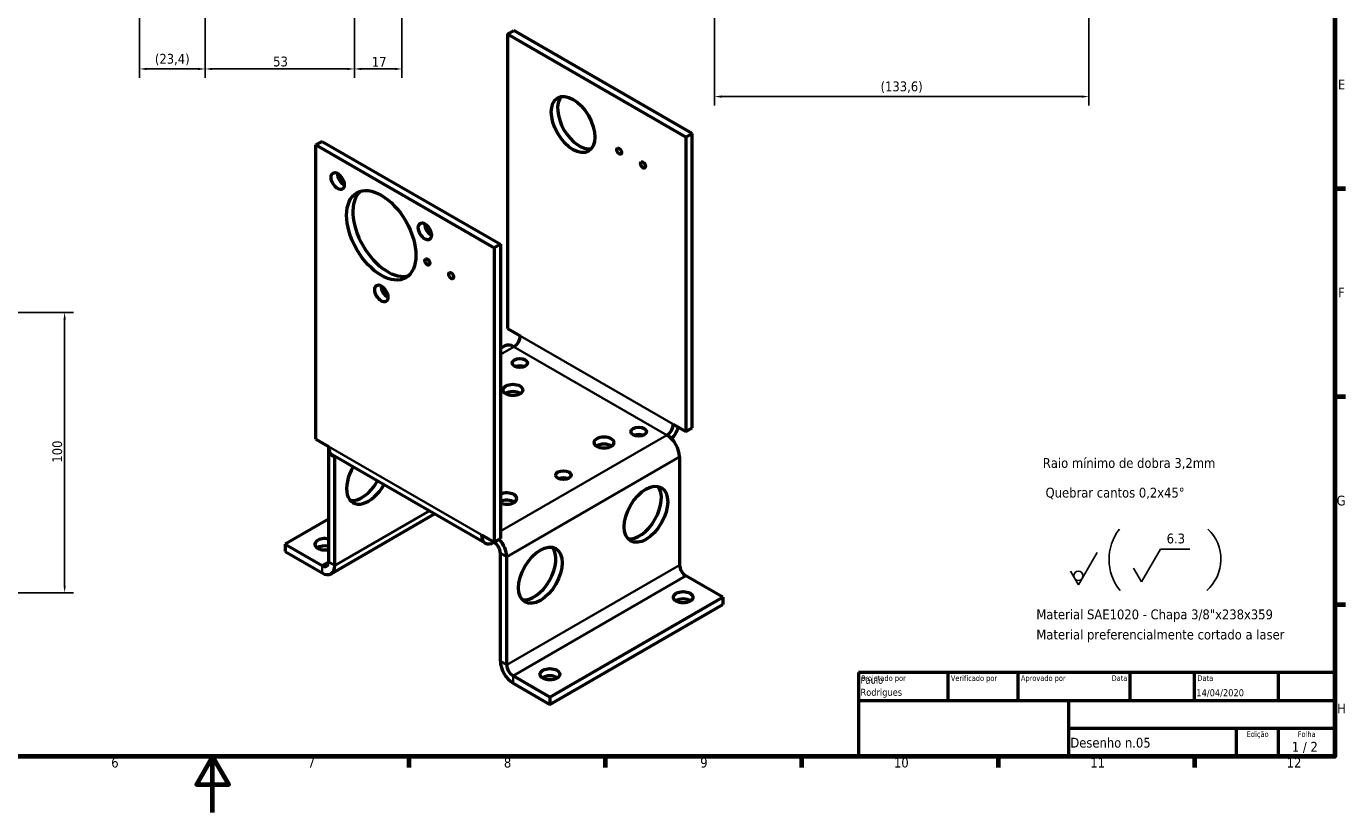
# Model space of a CAD drawing. Header units: millimetres. Extents: x 0 to 841, y 0 to 594.
# Tile 3 of 4: x 354 to 825, y 0 to 281. Entities that reach past the tile are written whole.
import ezdxf
from ezdxf.enums import TextEntityAlignment as Align

# ---------------------------------------------------------------- set-up
doc = ezdxf.new("R2010")
doc.units = ezdxf.units.MM
for name, color, linetype, lineweight in [('Borda (ISO)', 7, 'Continuous', 70), ('Dimensão (ISO)', 7, 'Continuous', 25), ('Estreito visível (ISO)', 7, 'Continuous', 35), ('Geometria de rascunho (ISO)', 7, 'Continuous', 25), ('Símbolo (ISO)', 7, 'Continuous', 25), ('Título (ISO)', 7, 'Continuous', 50), ('Visível (ISO)', 7, 'Continuous', 50)]:
    doc.layers.add(name, color=color, linetype=linetype, lineweight=lineweight)
doc.styles.add('Estilo de texto13', font='tahoma.ttf')
doc.styles.add('Estilo de texto14', font='tahoma.ttf')
doc.styles.add('Texto da nota (ISO)', font='tahoma.ttf')
doc.dimstyles.new('Padrão (ISO)', dxfattribs={"dimtxt": 3.5, "dimasz": 2.5, "dimexe": 3.175, "dimexo": 0, "dimgap": 0.762, "dimtad": 1, "dimrnd": 1e-08, "dimzin": 0, "dimtxsty": 'Texto da nota (ISO)', "dimcen": 0.09, "dimdle": 10, "dimclrd": 256, "dimclre": 256, "dimclrt": 256, "dimazin": 0, "dimtfac": 1.001486, "dimtmove": 0, "dimatfit": 3, "dimfxl": 1, "dimtolj": 1, "dimtzin": 0, "dimlwd": -1, "dimlwe": -1, "dimarcsym": 0})

# ---------------------------------------------------------------- blocks, each defined once
blk = doc.blocks.new('Bordas Borda padrão')
at = {"layer": 'Borda (ISO)'}
for p, q in [((821, 222.75), (824.9, 222.75)), ((821, 148.5), (824.9, 148.5)), ((821, 74.25), (824.9, 74.25)), ((490.58, 20), (490.58, 16.1)), ((560.67, 20), (560.67, 16.1)), ((630.75, 20), (630.75, 16.1)), ((700.83, 20), (700.83, 16.1)), ((770.92, 20), (770.92, 16.1))]:
    blk.add_line(p, q, dxfattribs=at)
at = {"layer": 'Borda (ISO)', "flags": 128}
for points in [[(20, 20), (20, 574), (821, 574), (821, 20), (20, 20)], [(420.5, 0), (420.5, 20), (414.73, 10), (426.27, 10), (420.5, 20)]]:
    blk.add_lwpolyline(points, dxfattribs=at)
at = {"layer": 'Borda (ISO)', "char_height": 3.5, "attachment_point": 7, "style": 'Texto da nota (ISO)'}
for s, insert in [('E', (822.15, 258.13)), ('F', (822.24, 183.88)), ('G', (821.7, 109.56)), ('H', (821.87, 35.38)), ('6', (384.34, 16.03)), ('7', (454.46, 16.1)), ('8', (524.48, 16.02)), ('9', (594.55, 16.03)), ('10', (663.69, 16.03)), ('11', (733.77, 16.1)), ('12', (803.86, 16.1))]:
    blk.add_mtext(s, dxfattribs=dict(at, insert=insert))
blk = doc.blocks.new('Blocos de títulos ISO')
at = {"layer": 'Título (ISO)'}
for p, q in [((270.07, 130), (100.07, 130)), ((100.07, 130), (100.07, 100)), ((132.07, 120), (132.07, 130)), ((157.07, 120), (157.07, 130)), ((197.07, 120), (197.07, 130)), ((220.07, 120), (220.07, 130)), ((250.07, 120), (250.07, 130)), ((270.07, 100), (270.07, 130)), ((100.07, 120), (270.07, 120)), ((175.07, 120), (175.07, 100)), ((270.07, 110), (175.07, 110)), ((235.07, 100), (235.07, 110)), ((250.07, 100), (250.07, 110)), ((100.07, 100), (270.07, 100))]:
    blk.add_line(p, q, dxfattribs=at)
at = {"layer": 'Título (ISO)', "style": 'Estilo de texto14'}
for s, p in [('Projetado por', (101.07, 129)), ('Verificado por', (133.07, 129)), ('Aprovado por', (158.07, 129)), ('Data', (221.07, 129))]:
    blk.add_text(s, height=2, dxfattribs=at).set_placement(p, align=Align.TOP_LEFT)
blk.add_text('Data', height=2, dxfattribs=at).set_placement((196.07, 129), align=Align.TOP_RIGHT)
for s, p in [('Edição', (242.57, 109)), ('Folha', (260.07, 109))]:
    blk.add_text(s, height=2, dxfattribs=at).set_placement(p, align=Align.TOP_CENTER)
at = {"layer": 'Título (ISO)', "style": 'Texto da nota (ISO)'}
blk.add_text('1 / 2 ', height=3.5, dxfattribs=at).set_placement((260.07, 103.5), align=Align.MIDDLE_CENTER)
at = {"layer": 'Título (ISO)'}
for tag, p, height, style in [('AUTOR_001', (100.82, 125.99), 2.5, 'Estilo de texto13'), ('AUTOR_002', (100.82, 121.71), 2.5, 'Estilo de texto13'), ('DATA_DE_CRIAÇÃO_001', (220.69, 121.54), 2.5, 'Estilo de texto13'), ('NÚMERO_DA_PEÇA_001', (175.72, 103.21), 3.5, 'Texto da nota (ISO)')]:
    blk.add_attdef(tag, p, '', height=height, dxfattribs=dict(at, style=style))
at = {"layer": 'Título (ISO)', "style": 'Estilo de texto13'}
for tag, p in [('VERIFICADO_POR', (133.07, 121)), ('APROVADO_POR_ENG.', (158.07, 121))]:
    blk.add_attdef(tag, text='', height=2.5, dxfattribs=at).set_placement(p, align=Align.BOTTOM_LEFT)
blk.add_attdef('DATA_DE_APROVAÇÃO_DA_ENG.', text='', height=2.5, dxfattribs=at).set_placement((196.07, 121), align=Align.BOTTOM_RIGHT)
at = {"layer": 'Título (ISO)', "style": 'Texto da nota (ISO)'}
for tag, p in [('TÍTULO', (222.57, 115)), ('EMPRESA', (137.41, 109.96)), ('NÚMERO_DE_REVISÃO', (242.57, 103.5))]:
    blk.add_attdef(tag, text='', height=3.5, dxfattribs=at).set_placement(p, align=Align.MIDDLE_CENTER)
blk = doc.blocks.new('*D17')
at = {"layer": 'Defpoints', "color": 0, "transparency": 16777216}
for p in [(255.7, 178.49), (255.7, 78.49), (367.7, 78.49)]:
    blk.add_point(p, dxfattribs=at)
at = {"layer": 'Dimensão (ISO)', "transparency": 16777216}
for p, q in [((255.7, 178.49), (370.87, 178.49)), ((367.7, 175.99), (367.7, 80.99)), ((255.7, 78.49), (370.87, 78.49))]:
    blk.add_line(p, q, dxfattribs=at)
for points in [[(367.28, 175.99), (368.11, 175.99), (367.7, 178.49)], [(367.28, 80.99), (368.11, 80.99), (367.7, 78.49)]]:
    blk.add_solid(points, dxfattribs=at)
at = {"layer": 'Dimensão (ISO)', "transparency": 16777216, "insert": (363.29, 124.91), "char_height": 3.5, "attachment_point": 1, "rotation": 90, "style": 'Texto da nota (ISO)'}
blk.add_mtext('\\A1;100', dxfattribs=at)
blk = doc.blocks.new('*D43')
at = {"layer": 'Defpoints', "color": 0, "transparency": 16777216}
for p in [(394.47, 367.56), (417.84, 341.42), (394.47, 265.42)]:
    blk.add_point(p, dxfattribs=at)
at = {"layer": 'Dimensão (ISO)', "transparency": 16777216}
for p, q in [((394.47, 367.56), (394.47, 262.25)), ((417.84, 341.42), (417.84, 262.25)), ((415.34, 265.42), (396.97, 265.42))]:
    blk.add_line(p, q, dxfattribs=at)
for points in [[(396.97, 265.84), (396.97, 265.01), (394.47, 265.42)], [(415.34, 265.84), (415.34, 265.01), (417.84, 265.42)]]:
    blk.add_solid(points, dxfattribs=at)
at = {"layer": 'Dimensão (ISO)', "transparency": 16777216, "insert": (399.9, 270.81), "char_height": 3.5, "attachment_point": 1, "style": 'Texto da nota (ISO)'}
blk.add_mtext('\\A1;(23,4)', dxfattribs=at)
blk = doc.blocks.new('*D44')
at = {"layer": 'Defpoints', "color": 0, "transparency": 16777216}
for p in [(417.84, 341.42), (471.1, 341.45), (471.1, 265.42)]:
    blk.add_point(p, dxfattribs=at)
at = {"layer": 'Dimensão (ISO)', "transparency": 16777216}
for p, q in [((417.84, 341.42), (417.84, 262.25)), ((471.1, 341.45), (471.1, 262.25)), ((420.34, 265.42), (468.6, 265.42))]:
    blk.add_line(p, q, dxfattribs=at)
for points in [[(420.34, 265.84), (420.34, 265.01), (417.84, 265.42)], [(468.6, 265.84), (468.6, 265.01), (471.1, 265.42)]]:
    blk.add_solid(points, dxfattribs=at)
at = {"layer": 'Dimensão (ISO)', "transparency": 16777216, "insert": (442.13, 269.83), "char_height": 3.5, "attachment_point": 1, "style": 'Texto da nota (ISO)'}
blk.add_mtext('\\A1;53', dxfattribs=at)
blk = doc.blocks.new('*D45')
at = {"layer": 'Defpoints', "color": 0, "transparency": 16777216}
for p in [(471.1, 341.45), (488.1, 310.75), (488.1, 265.42)]:
    blk.add_point(p, dxfattribs=at)
at = {"layer": 'Dimensão (ISO)', "transparency": 16777216}
for p, q in [((471.1, 341.45), (471.1, 262.25)), ((488.1, 310.75), (488.1, 262.25)), ((473.6, 265.42), (485.6, 265.42))]:
    blk.add_line(p, q, dxfattribs=at)
for points in [[(473.6, 265.84), (473.6, 265.01), (471.1, 265.42)], [(485.6, 265.84), (485.6, 265.01), (488.1, 265.42)]]:
    blk.add_solid(points, dxfattribs=at)
at = {"layer": 'Dimensão (ISO)', "transparency": 16777216, "insert": (477.33, 269.7), "char_height": 3.5, "attachment_point": 1, "style": 'Texto da nota (ISO)'}
blk.add_mtext('\\A1;17', dxfattribs=at)
blk = doc.blocks.new('Identificador de textura de superfície1')
at = {"layer": 'Símbolo (ISO)'}
for p, q in [((729.54, 81.24), (736.25, 92.87)), ((726.71, 86.14), (729.54, 81.24))]:
    blk.add_line(p, q, dxfattribs=at)
blk.add_circle((729.54, 84.51), 1.63, dxfattribs=at)
blk = doc.blocks.new('Identificador de textura de superfície2')
at = {"layer": 'Símbolo (ISO)'}
for p, q in [((752.08, 82.37), (758.79, 93.99)), ((758.79, 93.99), (769.29, 93.99)), ((749.25, 87.27), (752.08, 82.37))]:
    blk.add_line(p, q, dxfattribs=at)
at = {"layer": 'Símbolo (ISO)', "insert": (761.02, 96.02), "char_height": 3.5, "attachment_point": 7, "style": 'Texto da nota (ISO)'}
blk.add_mtext('6.3', dxfattribs=at)
blk = doc.blocks.new('*D64')
at = {"layer": 'Defpoints', "color": 0, "transparency": 16777216}
for p in [(599.67, 304.38), (733.3, 304.38), (733.3, 255.56)]:
    blk.add_point(p, dxfattribs=at)
at = {"layer": 'Dimensão (ISO)', "transparency": 16777216}
for p, q in [((599.67, 304.38), (599.67, 252.39)), ((733.3, 304.38), (733.3, 252.39)), ((602.17, 255.56), (730.8, 255.56))]:
    blk.add_line(p, q, dxfattribs=at)
for points in [[(602.17, 255.98), (602.17, 255.15), (599.67, 255.56)], [(730.8, 255.98), (730.8, 255.15), (733.3, 255.56)]]:
    blk.add_solid(points, dxfattribs=at)
at = {"layer": 'Dimensão (ISO)', "transparency": 16777216, "insert": (658.91, 260.95), "char_height": 3.5, "attachment_point": 1, "style": 'Texto da nota (ISO)'}
blk.add_mtext('\\A1;(133,6)', dxfattribs=at)

msp = doc.modelspace()

# ---------------------------------------------------------------- linework, layer by layer
at = {"layer": 'Estreito visível (ISO)'}
for p, q in [((530.292, 170.186), (584.923, 138.645)), ((528.04, 166.286), (523.221, 163.503)), ((582.671, 134.744), (528.04, 166.286)), ((523.221, 100.421), (582.671, 134.744)), ((461.834, 130.662), (516.465, 99.121)), ((464.086, 126.761), (461.834, 128.061)), ((464.472, 126.984), (464.086, 126.761)), ((587.176, 126.943), (525.473, 91.319)), ((464.086, 88.173), (497.89, 107.69)), ((459.582, 88.173), (461.834, 89.474)), ((461.834, 89.474), (464.086, 88.173)), ((525.473, 91.319), (523.221, 92.619)), ((459.582, 85.573), (459.582, 88.173)), ((525.473, 52.731), (587.176, 88.355)), ((589.428, 84.454), (527.726, 48.831)), ((523.221, 54.032), (525.473, 52.731)), ((527.726, 48.831), (527.726, 46.23))]:
    msp.add_line(p, q, dxfattribs=at)
at = {"layer": 'Geometria de rascunho (ISO)'}
for centre, radius, start, end in [((758.032, 90.391), 17.584, 141.977, 219.16888), ((765.49, 90.455), 14.887, 311.3801, 46.32837)]:
    msp.add_arc(centre, radius, start, end, dxfattribs=at)
at = {"layer": 'Visível (ISO)'}
for p, q in [((525.788, 277.813), (528.04, 279.113)), ((525.788, 277.813), (525.788, 172.787)), ((589.428, 241.071), (525.788, 277.813)), ((591.68, 242.371), (528.04, 279.113)), ((589.428, 241.071), (591.68, 242.371)), ((589.428, 241.071), (589.428, 136.045)), ((591.68, 137.345), (591.68, 242.371)), ((459.582, 239.589), (457.33, 238.288)), ((457.33, 133.262), (457.33, 238.288)), ((457.33, 238.288), (520.969, 201.546)), ((459.582, 239.589), (523.221, 202.846)), ((523.221, 202.846), (520.969, 201.546)), ((523.221, 202.846), (523.221, 97.82)), ((520.969, 201.546), (520.969, 96.52)), ((525.788, 172.787), (530.292, 170.186)), ((524.855, 166.601), (523.221, 165.658)), ((525.788, 149.173), (525.788, 149.967)), ((584.923, 138.645), (589.428, 136.045)), ((589.428, 136.045), (591.68, 137.345)), ((457.33, 133.262), (461.834, 130.662)), ((461.834, 128.061), (461.834, 89.474)), ((517.784, 96.205), (463.153, 127.746)), ((464.086, 88.173), (464.086, 126.761)), ((587.176, 126.943), (587.176, 88.355)), ((461.834, 104.685), (446.408, 95.779)), ((462.767, 85.257), (499.756, 106.613)), ((516.465, 99.121), (520.969, 96.52)), ((446.408, 95.779), (459.582, 88.173)), ((446.408, 95.779), (446.408, 93.179)), ((520.969, 96.52), (523.221, 97.82)), ((446.408, 93.179), (459.582, 85.573)), ((523.221, 54.032), (523.221, 92.619)), ((525.473, 52.731), (525.473, 91.319)), ((602.601, 76.849), (589.428, 84.454)), ((540.899, 41.225), (602.601, 76.849)), ((602.601, 76.849), (602.601, 74.248)), ((540.899, 38.624), (602.601, 74.248)), ((540.899, 41.225), (527.726, 48.831)), ((527.726, 46.23), (540.899, 38.624)), ((540.899, 41.225), (540.899, 38.624))]:
    msp.add_line(p, q, dxfattribs=at)
for centre, major_axis in [((549.168, 245.585), (5.5, -9.526)), ((565.617, 236.087), (-0.615, 1.065)), ((574.103, 231.188), (-0.615, 1.065)), ((465.155, 225.41), (1.65, -2.858)), ((480.709, 206.06), (8.75, -15.155)), ((496.263, 207.449), (1.65, -2.858)), ((497.159, 196.563), (-0.615, 1.065)), ((480.709, 185.321), (1.65, -2.858)), ((505.644, 191.664), (-0.615, 1.065)), ((530.162, 160.464), (-2.75, 0)), ((527.687, 150.87), (3.5, 0)), ((572.588, 135.969), (-2.75, 0)), ((560.214, 132.091), (3.5, 0)), ((545.718, 120.456), (-2.75, 0)), ((575.157, 106.482), (5.5, 9.526)), ((537.497, 84.719), (5.5, 9.526)), ((588.459, 76.849), (-3.5, 0)), ((540.899, 49.39), (-3.5, 0))]:
    msp.add_ellipse(centre, major_axis=major_axis, ratio=0.5773503, dxfattribs=at)
for centre, major_axis, start_param, end_param in [((551.42, 246.885), (-5.5, 9.526), 0.2061976, 2.935395), ((467.407, 226.71), (1.65, -2.858), 3.8927227, 5.5320552), ((482.961, 207.36), (-8.75, 15.155), 0.1290513, 3.0125413), ((498.516, 208.749), (1.65, -2.858), 3.8927227, 5.5320552), ((482.961, 186.621), (1.65, -2.858), 3.8927227, 5.5320552), ((528.04, 168.886), (-1.593, -2.758), 0.7853982, 2.3561945), ((528.04, 161.085), (-3.185, 5.517), 5.4977871, 6.2831853), ((530.162, 157.863), (-2.75, 0), 4.1011859, 5.3235921), ((527.687, 148.27), (-3.5, 0), 3.8406118, 5.5841662), ((582.671, 137.345), (1.593, 2.758), 3.9269908, 5.4977871), ((582.671, 137.345), (-3.185, -5.517), 1.1572324, 1.9321635), ((572.588, 133.369), (-2.75, 0), 4.1011859, 5.3235921), ((582.671, 129.543), (3.185, -5.517), 0.7853982, 2.3561945), ((466.338, 133.262), (-3.185, -5.517), 5.4977871, 6.2831853), ((466.338, 125.461), (3.185, -5.517), 3.655324, 3.9269908), ((466.338, 125.461), (-1.592, 2.758), 0.6129722, 0.7853982), ((560.214, 129.49), (-3.5, 0), 3.8406118, 5.5841662), ((476.11, 120.161), (-5.5, -9.526), 4.7041815, 7.8621892), ((473.857, 121.461), (5.5, 9.526), 3.3477903, 4.7205966), ((545.718, 117.855), (-2.75, 0), 4.1011859, 5.3235921), ((525.565, 112.087), (3.5, 0), 3.9785423, 8.5878283), ((572.905, 107.782), (-5.5, -9.526), 0.2061977, 2.9353951), ((525.565, 109.486), (-3.5, 0), 3.8406118, 5.4462357), ((520.969, 101.721), (-3.185, -5.517), 5.4977871, 7.0685835), ((460.55, 95.779), (-3.5, 0), 4.3369453, 8.2294253), ((460.55, 93.179), (-3.5, 0), 4.3369453, 5.5841662), ((520.969, 93.919), (-1.592, 2.758), 3.9269908, 5.4977871), ((520.969, 93.919), (-3.185, 5.517), 3.9269908, 5.0737561), ((535.245, 86.019), (-5.5, -9.526), 0.2061977, 2.9353951), ((459.582, 90.774), (1.592, -2.758), 5.4977871, 7.0685835), ((459.582, 90.774), (3.185, -5.517), 5.4977871, 7.0685835), ((589.428, 87.055), (-1.592, 2.758), 0.7853982, 2.3561945), ((588.459, 74.248), (-3.5, 0), 3.8406118, 5.5841662), ((527.726, 51.431), (3.185, -5.517), 3.9269908, 5.4977871), ((527.726, 51.431), (-1.592, 2.758), 0.7853982, 2.3561945), ((540.899, 46.789), (-3.5, 0), 3.8406118, 5.5841662)]:
    msp.add_ellipse(centre, major_axis=major_axis, ratio=0.5773503, start_param=start_param, end_param=end_param, dxfattribs=at)

# ---------------------------------------------------------------- block references
msp.add_blockref('Bordas Borda padrão', (0, 0))
msp.add_blockref('Blocos de títulos ISO', (550.929, -80)).add_auto_attribs({'NÚMERO_DA_PEÇA_001': 'Desenho n.05', 'AUTOR_001': 'Paulo', 'DATA_DE_CRIAÇÃO_001': '14/04/2020', 'AUTOR_002': 'Rodrigues'})
at = {"layer": 'Símbolo (ISO)'}
for name in ['Identificador de textura de superfície2', 'Identificador de textura de superfície1']:
    msp.add_blockref(name, (0, 0), dxfattribs=at)

# ---------------------------------------------------------------- texts
at = {"layer": 'Símbolo (ISO)', "char_height": 3.5, "attachment_point": 1, "style": 'Texto da nota (ISO)'}
for s, insert, width in [('{\\fTahoma|b0|i0;Raio mínimo de dobra 3,2mm}', (716.817, 126.544), 63.00284), ('{\\fTahoma|b0|i0;Quebrar cantos 0,2x45°}', (717.813, 115.962), 50.70179), ('{\\fTahoma|b0|i0;Material SAE1020 - Chapa 3/8"x238x359}', (714.519, 72.501), 86.21515), ('{\\fTahoma|b0|i0;Material preferencialmente cortado a laser}', (714.519, 65.306), 89.70381)]:
    msp.add_mtext(s, dxfattribs=dict(at, insert=insert, width=width))

# ---------------------------------------------------------------- dimensions: what is measured, and where the dimension line sits
at = {"layer": 'Dimensão (ISO)'}
for base, p1, p2, picture, middle in [((394.469, 265.425), (417.843, 341.425), (394.469, 367.565), '*D43', (406.156, 265.425)), ((733.299, 255.565), (599.669, 304.38), (733.299, 304.38), '*D64', (666.484, 255.565))]:
    dim = msp.add_linear_dim(base=base, p1=p1, p2=p2, angle=180, text='(<>)', dimstyle='Padrão (ISO)', override={"dimgap": 0.762, "dimdec": 1, "dimtol": 0, "dimlim": 0, "dimtp": 0, "dimtm": 0, "dimtdec": 2, "dimtofl": 0, "dimatfit": 1}, dxfattribs=at)
    dim.commit()
    dim.dimension.update_dxf_attribs({"geometry": picture, "text_midpoint": middle, "dimtype": 160})
for base, p1, p2, angle, override, picture, middle in [((471.103, 265.425), (417.843, 341.425), (471.103, 341.448), 180, {"dimgap": 0.762, "dimdec": 0, "dimtol": 0, "dimlim": 0, "dimtp": 0, "dimtm": 0, "dimtdec": 1, "dimtofl": 0, "dimatfit": 1}, '*D44', (444.473, 265.425)), ((488.099, 265.425), (471.103, 341.448), (488.099, 310.75), 180, {"dimgap": 0.762, "dimdec": 0, "dimtol": 0, "dimlim": 0, "dimtp": 0, "dimtm": 0, "dimtdec": 2, "dimtofl": 0, "dimatfit": 1}, '*D45', (479.601, 265.425)), ((367.696, 78.493), (255.696, 178.493), (255.696, 78.493), 90, {"dimgap": 0.762, "dimdec": 0, "dimtol": 0, "dimlim": 0, "dimtp": 0, "dimtm": 0, "dimtdec": 2, "dimtofl": 0, "dimatfit": 1}, '*D17', (367.696, 128.493))]:
    dim = msp.add_linear_dim(base=base, p1=p1, p2=p2, angle=angle, dimstyle='Padrão (ISO)', override=override, dxfattribs=at)
    dim.commit()
    dim.dimension.update_dxf_attribs({"geometry": picture, "text_midpoint": middle, "dimtype": 160})

doc.saveas('drawing.dxf')
